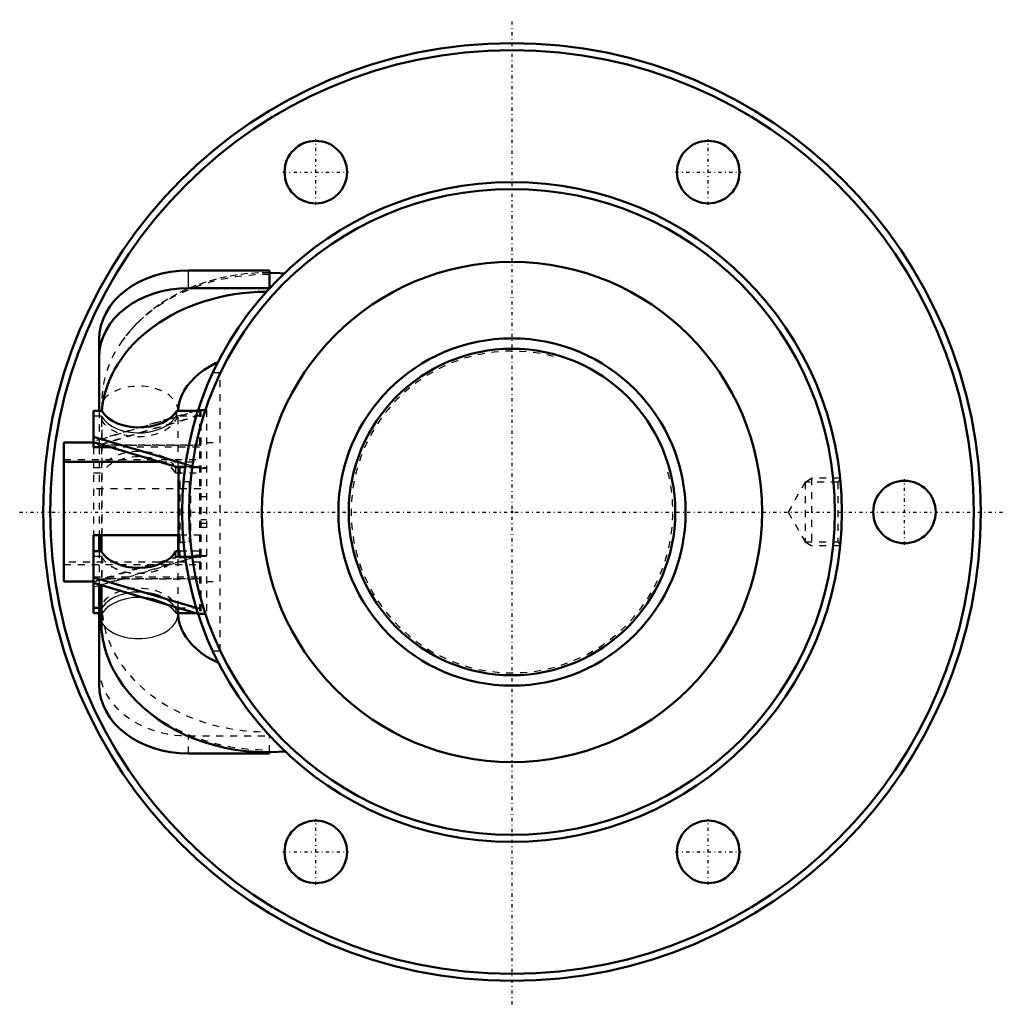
# Model space of a CAD drawing. Header units: millimetres. Extents: x -71 to 71, y -71 to 71.
import ezdxf

# ---------------------------------------------------------------- set-up
doc = ezdxf.new("R2010")
doc.units = ezdxf.units.MM
doc.linetypes.add('Center', pattern=[1.5, 0.45, -0.5, 0.05, -0.5])
doc.linetypes.add('Dashed', pattern=[2, 1, -1])
for name, color, linetype, lineweight in [('2d ConnectionPoints', 7, 'Continuous', 50), ('AM_0', 7, 'Continuous', 50), ('AM_4', 3, 'Continuous', 25), ('AM_5', 3, 'Continuous', 25), ('AM_7', 7, 'Center', 25), ('AM_9', 6, 'Dashed', 25)]:
    doc.layers.add(name, color=color, linetype=linetype, lineweight=lineweight)

# ---------------------------------------------------------------- blocks, each defined once
blk = doc.blocks.new('1_RR0100HBN5016_7_5N_0_in_HBN501675RRG2231LC00G200_2')
at = {"layer": 'AM_0'}
for p, q in [((-34.91, 34.77), (-46.57, 34.77)), ((-34.91, 32.21), (-34.91, 34.77)), ((-34.91, 32.23), (-46.57, 32.23)), ((-59.45, 24.82), (-59.45, 14.58)), ((-59.06, 14.58), (-60.26, 14.58)), ((-60.26, 14.58), (-60.26, 9.34)), ((-45.21, 14.58), (-48.27, 14.58)), ((-45.18, 14.66), (-45.46, 14.58)), ((-60.26, 10.01), (-64.5, 10.01)), ((-64.5, 10.01), (-64.5, -10.01)), ((-60.26, 10.81), (-47, 6.88)), ((-60.26, 10.03), (-48, 6.4)), ((-57.9, 9.34), (-60.26, 9.34)), ((-59.45, 9.79), (-59.45, 9.34)), ((-59.12, 9.7), (-59.12, 9.34)), ((-64.5, 7.2), (-50.7, 7.2)), ((-47.05, 6.5), (-48, 6.5)), ((-48, 6.5), (-48, -6.5)), ((-60.26, -3.34), (-60.26, -14.58)), ((-48, -3.34), (-60.26, -3.34)), ((-59.45, -3.34), (-59.45, -5.64)), ((-59.12, -3.34), (-59.12, -5.64)), ((-48.05, -5.64), (-48.05, -3.34)), ((-59.12, -5.64), (-60.26, -5.64)), ((-48, -5.64), (-48.38, -5.64)), ((-48, -6.5), (-47.05, -6.5)), ((-60.26, -9.41), (-45.45, -13.79)), ((-64.5, -10.01), (-60.26, -10.01)), ((-60.26, -10.18), (-45.19, -14.64)), ((-59.45, -10.42), (-59.45, -24.82)), ((-59.12, -10.52), (-59.12, -15.82)), ((-60.26, -13.8), (-59.45, -13.8)), ((-48.05, -13.8), (-48.02, -13.8)), ((-48.05, -14.61), (-48.05, -13.8)), ((-60.26, -14.58), (-59.45, -14.58)), ((-48.05, -14.58), (-45.41, -14.58)), ((-46.57, -34.77), (-34.91, -34.77)), ((-34.91, -34.77), (-34.91, -34.57))]:
    blk.add_line(p, q, dxfattribs=at)
for points in [[(-32.81, 34.35), (-33.41, 34.4), (-34.91, 34.45)], [(-48.05, 14.58), (-48.04, 14.75), (-47.96, 15.47), (-47.78, 16.19), (-47.53, 16.82), (-47.19, 17.49), (-46.76, 18.14), (-46.26, 18.76), (-45.68, 19.36), (-45.03, 19.93), (-44.31, 20.46), (-43.52, 20.96), (-42.67, 21.41), (-42.3, 21.59)], [(-59.06, 14.58), (-58.68, 14.03), (-58.13, 13.52), (-57.48, 13.08), (-56.7, 12.71), (-55.85, 12.44), (-54.92, 12.25), (-53.98, 12.17), (-53, 12.19), (-52.07, 12.31), (-51.15, 12.53), (-50.33, 12.84), (-49.58, 13.25), (-48.97, 13.71), (-48.48, 14.25), (-48.27, 14.58)], [(-42.22, -21.75), (-42.36, -21.69), (-43.22, -21.25), (-44.03, -20.78), (-44.76, -20.26), (-45.43, -19.72), (-46.02, -19.15), (-46.54, -18.56), (-46.98, -17.96), (-47.34, -17.34), (-47.63, -16.71), (-47.85, -16.07), (-47.99, -15.41), (-48.05, -14.73), (-48.05, -14.61)], [(-56.77, -23.8), (-56.67, -23.96), (-55.91, -25.07), (-55.07, -26.13), (-54.14, -27.15), (-53.14, -28.11), (-52.06, -29.03), (-50.92, -29.88), (-49.7, -30.67), (-48.43, -31.4), (-47.1, -32.06), (-45.72, -32.64), (-44.3, -33.15), (-42.85, -33.59), (-41.36, -33.95), (-39.85, -34.23), (-38.32, -34.43), (-36.77, -34.54), (-35.23, -34.58), (-33.68, -34.54), (-32.69, -34.47)]]:
    blk.add_lwpolyline(points, dxfattribs=at)
for centre, radius in [((0, 0), 67.5), ((0, 0), 66.5), ((-28.25, 48.93), 4.5), ((28.25, 48.93), 4.5), ((0, 0), 47.5), ((0, 0), 46.5), ((0, 0), 36), ((56.5, 0), 4.5), ((-28.25, -48.93), 4.5), ((28.25, -48.93), 4.5)]:
    blk.add_circle(centre, radius, dxfattribs=at)
for centre, major_axis, ratio, start_param, end_param in [((-46.57, 24.82), (-12.88, 0), 0.77229, 4.712389, 6.283185), ((-46.57, 22.28), (-12.88, 0), 0.77229, 4.712389, 6.283185), ((-35.27, 13.28), (23.85, 0), 0.77229, 1.575078, 3.071098), ((-53.75, -4.43), (-5.7, 0), 0.63527, 0.339837, 2.801756), ((-35.27, -15.82), (23.85, 0), 0.77229, 3.141593, 3.589031), ((-46.57, -24.82), (-12.88, 0), 0.77229, 0, 1.570796)]:
    blk.add_ellipse(centre, major_axis=major_axis, ratio=ratio, start_param=start_param, end_param=end_param, dxfattribs=at)
at = {"layer": 'AM_4'}
blk.add_line((-46.57, 32.23), (-46.57, 34.77), dxfattribs=at)
blk.add_ellipse((-53.75, -14.61), major_axis=(5.7, 0), ratio=0.63527, start_param=3.48143, end_param=6.283185, dxfattribs=at)
at = {"layer": 'AM_5', "linetype": 'Dashed'}
for p, q in [((42.22, 4.28), (43.1, 4.86)), ((47.25, 4.86), (43.1, 4.86)), ((43.1, 4.86), (43.1, -4.86)), ((42.22, -4.28), (43.1, -4.86)), ((47.25, -4.86), (43.1, -4.86))]:
    blk.add_line(p, q, dxfattribs=at)
at = {"layer": 'AM_7'}
for p, q in [((0, -70.88), (0, 70.88)), ((-28.25, 44.21), (-28.25, 53.66)), ((28.25, 44.21), (28.25, 53.66)), ((-32.98, 48.93), (-23.53, 48.93)), ((23.53, 48.93), (32.98, 48.93)), ((56.5, -4.72), (56.5, 4.72)), ((-70.88, 0), (70.88, 0)), ((-28.25, -53.66), (-28.25, -44.21)), ((28.25, -53.66), (28.25, -44.21)), ((-32.98, -48.93), (-23.53, -48.93)), ((23.53, -48.93), (32.98, -48.93))]:
    blk.add_line(p, q, dxfattribs=at)
at = {"layer": 'AM_9'}
for p, q in [((-55.73, 25.18), (-56.05, 24.74)), ((-42, 20.02), (-43.07, 20.02)), ((-42, -20.02), (-42, 20.02)), ((-59.05, 15.82), (-59.05, 6.42)), ((-44.8, 14.71), (-60.26, 10.13)), ((-45.46, 14.58), (-60.26, 10.19)), ((-59.45, 14.58), (-59.45, 9.79)), ((-48.05, -3.34), (-48.05, 14.58)), ((-44, 14.58), (-45.21, 14.58)), ((-45, 14.71), (-45.18, 14.66)), ((-44, 14.71), (-45, 14.71)), ((-45, 14.71), (-45, -14.71)), ((-44.8, 14.71), (-44.8, -14.71)), ((-44, 14.71), (-44, -14.71)), ((-44.8, 13.94), (-60.26, 9.36)), ((-45, 13.94), (-60.26, 9.42)), ((-59.11, 13.8), (-60.26, 13.8)), ((-59.12, 13.28), (-59.12, 9.7)), ((-44.8, 13.8), (-48.36, 13.8)), ((-60.26, 10.87), (-45.48, 6.49)), ((-60.26, 10.09), (-58.74, 9.64)), ((-44, 10.01), (-42, 10.01)), ((-58.74, 9.71), (-60.26, 9.71)), ((-60.26, 9.34), (-60.26, -3.34)), ((-59.45, 9.34), (-59.45, -3.34)), ((-59.12, 9.34), (-59.12, -3.34)), ((-58.94, 9.71), (-58.94, 9.64)), ((-58.79, 9.6), (-58.94, 9.71)), ((-58.94, 9.64), (-44.8, 9.64)), ((-44.8, 9.6), (-58.79, 9.6)), ((-58.74, 9.71), (-58.74, 9.64)), ((-58.59, 9.6), (-58.74, 9.71)), ((-58.59, 9.6), (-47.8, 6.4)), ((-45, 9.34), (-57.9, 9.34)), ((-64.5, 7.58), (-44.8, 7.58)), ((-50.7, 7.2), (-45, 7.2)), ((-60.26, 6.42), (-59.05, 6.42)), ((-48.45, 6.42), (-44, 6.42)), ((-48.45, 6.42), (-48.45, 5.65)), ((-48, 6.41), (-44.8, 6.41)), ((-47.8, 6.5), (-47.8, -6.5)), ((-44.8, 6.5), (-47.05, 6.5)), ((-47, 6.88), (-45.68, 6.49)), ((-45.68, 6.49), (-46.38, 6.5)), ((-45.48, 6.49), (-46.18, 6.5)), ((-45.68, 6.49), (-44.8, 6.49)), ((-45, 6.29), (-44, 6.29)), ((-60.26, 5.65), (-59.05, 5.65)), ((-59.05, 5.65), (-59.05, -13.28)), ((-48.45, 5.65), (-44.8, 5.65)), ((-46.3, 4.33), (-48, 4.33)), ((-46.5, 4.33), (-46.5, -4.33)), ((-46.3, 4.33), (-46.3, -4.33)), ((42.22, 4.28), (39.75, 0)), ((42.22, 4.28), (42.22, -4.28)), ((46.92, 4.28), (42.22, 4.28)), ((47.27, 4.63), (46.92, 4.28)), ((46.92, 4.28), (46.92, -4.28)), ((-44.8, 3.34), (-60.26, 3.34)), ((-44, 2.17), (-45, 2.17)), ((-45, 2.02), (-44.8, 2.02)), ((39.75, 0), (42.22, -4.28)), ((-44.8, -1.06), (-44, -1.06)), ((-45, -2.17), (-44, -2.17)), ((-44, -1.65), (-44.8, -1.65)), ((-44.8, -3.34), (-48, -3.34)), ((-59.12, -5.65), (-60.26, -5.65)), ((-59.45, -5.64), (-59.45, -10.42)), ((-59.12, -5.64), (-59.12, -5.65)), ((-48.38, -6.42), (-48.38, -5.64)), ((-44.8, -5.65), (-48.38, -5.65)), ((-48.05, -13.8), (-48.05, -5.64)), ((-48, -4.33), (-46.3, -4.33)), ((-45, -5.64), (-48, -5.64)), ((42.22, -4.28), (46.92, -4.28)), ((46.92, -4.28), (47.27, -4.63)), ((-44.8, -6.29), (-60.26, -10.87)), ((-47.8, -6.4), (-60.26, -10.09)), ((-59.12, -6.41), (-60.26, -6.41)), ((-59.12, -6.42), (-60.26, -6.42)), ((-45.68, -6.49), (-60.26, -10.81)), ((-59.12, -6.41), (-59.12, -10.52)), ((-48, -6.4), (-58.79, -9.6)), ((-45, -6.41), (-48.38, -6.41)), ((-44, -6.42), (-48.38, -6.42)), ((-45, -6.41), (-48, -6.41)), ((-44.8, -6.47), (-47.8, -6.47)), ((-47.05, -6.5), (-44.8, -6.5)), ((-46.38, -6.5), (-45.68, -6.49)), ((-46.18, -6.5), (-45.48, -6.49)), ((-44.8, -6.49), (-45.68, -6.49)), ((-44, -6.29), (-45, -6.29)), ((-44.8, -7.2), (-64.5, -7.2)), ((-64.5, -7.58), (-45, -7.58)), ((-60.26, -9.34), (-44.8, -9.34)), ((-60.26, -9.36), (-44.8, -13.94)), ((-58.94, -9.64), (-60.26, -10.03)), ((-58.74, -9.71), (-60.26, -9.71)), ((-58.94, -9.71), (-58.79, -9.6)), ((-58.94, -9.64), (-58.94, -9.71)), ((-45, -9.64), (-58.94, -9.64)), ((-58.79, -9.6), (-45, -9.6)), ((-58.74, -9.71), (-58.59, -9.6)), ((-58.74, -9.64), (-58.74, -9.71)), ((-60.26, -10.13), (-44.8, -14.71)), ((-44, -10.01), (-42, -10.01)), ((-59.45, -13.8), (-59.04, -13.8)), ((-48.43, -13.8), (-48.05, -13.8)), ((-48.02, -13.8), (-44.8, -13.8)), ((-45.45, -13.79), (-45, -13.93)), ((-59.45, -14.58), (-58.99, -14.58)), ((-48.34, -14.58), (-48.05, -14.58)), ((-45.41, -14.58), (-44, -14.58)), ((-45.19, -14.64), (-45, -14.7)), ((-45, -14.71), (-44, -14.71)), ((-42, -20.02), (-43.07, -20.02)), ((-46.57, -32.23), (-34.91, -32.23)), ((-46.57, -34.77), (-46.57, -32.23)), ((-34.91, -34.57), (-34.91, -32.21))]:
    blk.add_line(p, q, dxfattribs=at)
for points in [[(-34.91, 34.45), (-34.96, 34.45), (-36.51, 34.43), (-38.06, 34.32), (-39.59, 34.14), (-41.11, 33.87), (-42.61, 33.52), (-44.08, 33.1), (-45.51, 32.6), (-46.91, 32.02), (-48.25, 31.36), (-49.55, 30.64), (-50.79, 29.84), (-51.96, 28.98), (-53.06, 28.06), (-54.09, 27.08), (-55.04, 26.04), (-55.59, 25.36)], [(-59.11, 13.8), (-58.72, 13.25), (-58.18, 12.74), (-57.52, 12.3), (-56.75, 11.94), (-55.89, 11.66), (-54.98, 11.48), (-54.03, 11.4), (-53.06, 11.42), (-52.12, 11.54), (-51.23, 11.76), (-50.4, 12.07), (-49.67, 12.47), (-49.06, 12.94), (-48.57, 13.47), (-48.36, 13.8)], [(-46.38, 6.5), (-47.29, 6.48), (-48, 6.42)], [(-46.18, 6.5), (-47.09, 6.48), (-47.8, 6.42)], [(-48, -6.42), (-47.16, -6.48), (-46.38, -6.5)], [(-47.8, -6.46), (-46.75, -6.37), (-45.65, -6.23), (-44.8, -6.1)], [(-47.8, -6.42), (-46.96, -6.48), (-46.18, -6.5)], [(-48.43, -13.8), (-48.86, -13.26), (-49.43, -12.77), (-50.12, -12.34), (-50.91, -11.99), (-51.78, -11.74), (-52.71, -11.58), (-53.67, -11.52), (-54.62, -11.56), (-55.56, -11.71), (-56.44, -11.95), (-57.25, -12.28), (-57.95, -12.7), (-58.57, -13.22), (-59.04, -13.8)], [(-48.34, -14.58), (-48.77, -14.04), (-49.34, -13.54), (-50.03, -13.12), (-50.83, -12.77), (-51.69, -12.51), (-52.64, -12.35), (-53.59, -12.29), (-54.57, -12.33), (-55.5, -12.48), (-56.4, -12.73), (-57.2, -13.06), (-57.92, -13.48), (-58.52, -13.99), (-58.99, -14.58)]]:
    blk.add_lwpolyline(points, dxfattribs=at)
for centre, major_axis, ratio, start_param, end_param in [((-35.27, 15.82), (23.78, 0), 0.77229, 1.555501, 2.634613), ((-35.27, 15.82), (23.78, 0), 0.77229, 2.634613, 3.141593), ((-53.75, 14.49), (5.7, 0), 0.63527, 6.282984, 9.047468), ((-53.75, 14.49), (5.7, 0), 0.63527, 3.48143, 6.282984), ((-35.27, 13.28), (13.1, 0), 0.77229, 3.013023, 3.089676), ((-35.27, 13.28), (23.85, 0), 0.77229, 3.113081, 3.141593), ((-53.75, 5.09), (-5.7, 0), 0.63527, 3.518903, 5.905875), ((-53.75, 4.32), (-5.7, 0), 0.63527, 3.518903, 5.905875), ((-53.75, -4.44), (5.7, 0), 0.63527, 3.48143, 5.943348), ((-53.75, -5.2), (-5.7, 0), 0.63527, 0.339837, 2.801756), ((-53.75, -5.22), (5.7, 0), 0.63527, 3.48143, 5.943348), ((-53.75, -14.61), (5.7, 0), 0.63527, 6.283185, 9.047468), ((-35.27, -13.28), (23.78, 0), 0.77229, 3.141593, 3.170195), ((-35.27, -13.28), (13.18, 0), 0.77229, 3.193214, 3.269427), ((-35.27, -13.28), (23.78, 0), 0.77229, 3.21231, 4.705908), ((-46.57, -22.28), (-12.88, 0), 0.77229, 6.283185, 7.853982), ((-35.27, -15.82), (23.85, 0), 0.77229, 3.589031, 3.646692), ((-35.27, -15.82), (23.85, 0), 0.77229, 3.652833, 4.727636)]:
    blk.add_ellipse(centre, major_axis=major_axis, ratio=ratio, start_param=start_param, end_param=end_param, dxfattribs=at)
blk = doc.blocks.new('2_RR0100HBN5016_7_50S_0_in_HBN501675RRG2231LC00G200_2')
at = {"layer": 'AM_0'}
for radius in [25, 23.5]:
    blk.add_circle((0, 0), radius, dxfattribs=at)
at = {"layer": 'AM_5', "linetype": 'Dashed'}
blk.add_arc((0, 0), 23.16, 75, 15, dxfattribs=at)

msp = doc.modelspace()

# ---------------------------------------------------------------- linework, layer by layer
at = {"layer": '2d ConnectionPoints'}
msp.add_point((0, 0), dxfattribs=at)
msp.add_point((0, 0), dxfattribs=at)

# ---------------------------------------------------------------- block references
for name in ['1_RR0100HBN5016_7_5N_0_in_HBN501675RRG2231LC00G200_2', '2_RR0100HBN5016_7_50S_0_in_HBN501675RRG2231LC00G200_2']:
    msp.add_blockref(name, (0, 0))

doc.saveas('drawing.dxf')
